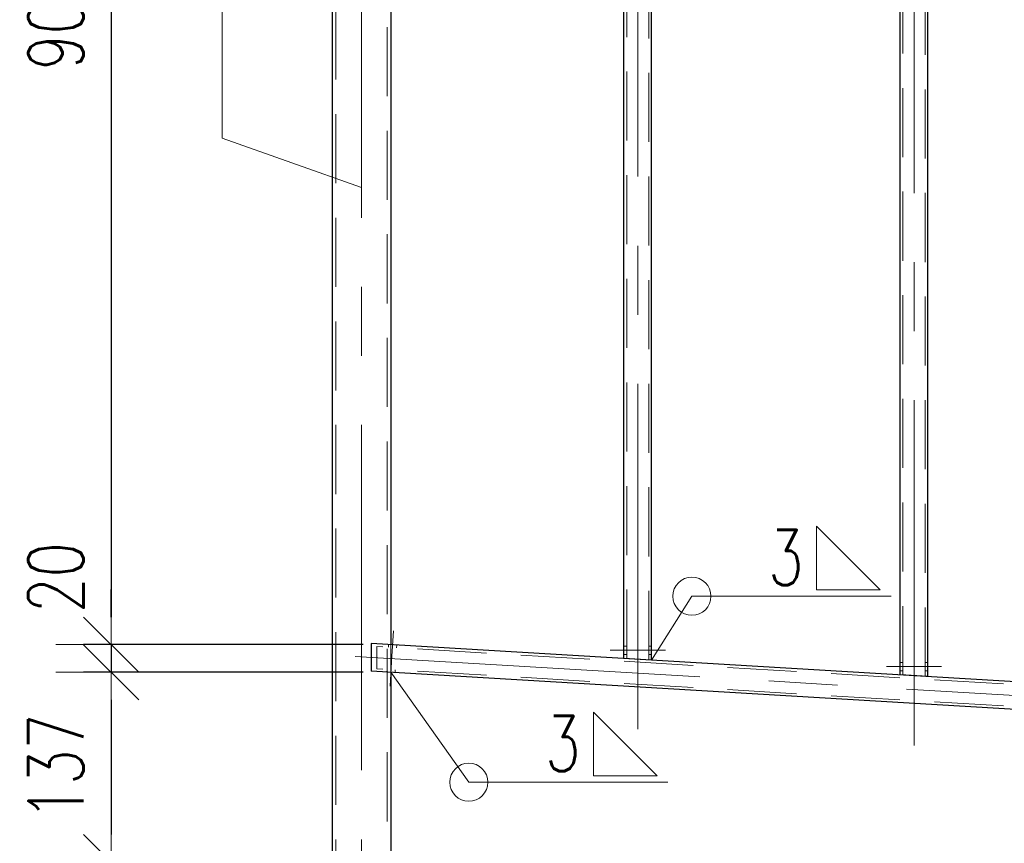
# Model space of a CAD drawing. Header units: millimetres. Extents: x -845 to -83, y 8759 to 9255.
# Tile 92 of 119: x -654 to -618, y 9053 to 9083. Entities that reach past the tile are written whole.
import ezdxf

# ---------------------------------------------------------------- set-up
doc = ezdxf.new("R2010")
doc.units = ezdxf.units.MM
doc.header["$LTSCALE"] = 10
doc.linetypes.add('HIDDEN', pattern=[0.375, 0.25, -0.125])
doc.linetypes.add('MITTE', pattern=[2, 1.25, -0.25, 0.25, -0.25])
doc.layers.get('Defpoints').update_dxf_attribs({"color": 1})
for name, color, linetype, lineweight in [('PS_DIM', 4, 'Continuous', 13), ('PS_Hidden', 2, 'HIDDEN', 9), ('PS_Mid', 5, 'MITTE', 15), ('PS_Pos', 1, 'Continuous', 15), ('PS_Shape', 161, 'Continuous', 30), ('PS_SOLID', 7, 'Continuous', 30), ('PS_Weld', 1, 'Continuous', 9)]:
    doc.layers.add(name, color=color, linetype=linetype, lineweight=lineweight)
doc.styles.add('simplex', font='simplex.shx', dxfattribs={"width": 0.75})
doc.dimstyles.new('1_20_PRZ', dxfattribs={"dimtxt": 2, "dimasz": 1, "dimexe": 2, "dimexo": 5, "dimgap": 1, "dimtad": 1, "dimdec": 0, "dimlfac": 20, "dimtxsty": 'simplex', "dimblk": 'dimznak', "dimcen": 2, "dimse1": 1, "dimse2": 1, "dimclrd": 256, "dimclrt": 4, "dimadec": 1, "dimazin": 0, "dimtfac": 1, "dimtdec": 0, "dimtix": 1, "dimtmove": 2, "dimatfit": 3, "dimldrblk": 'dim-grot', "dimfxl": 1, "dimarcsym": 0})
doc.dimstyles.new('1_20_SC', dxfattribs={"dimtxt": 2, "dimasz": 1, "dimexe": 1, "dimexo": 1, "dimgap": 1, "dimtad": 1, "dimdec": 0, "dimlfac": 20, "dimtxsty": 'simplex', "dimblk": 'dimznak', "dimcen": 2, "dimclrd": 256, "dimclre": 256, "dimclrt": 4, "dimadec": 1, "dimazin": 0, "dimtfac": 1, "dimtdec": 0, "dimtix": 1, "dimtmove": 2, "dimatfit": 3, "dimldrblk": 'dim-grot', "dimfxl": 1, "dimarcsym": 0})

# ---------------------------------------------------------------- blocks, each defined once
blk = doc.blocks.new('dimznak')
at = {"color": 0}
for points in [[(0, 2), (0, -2)], [(-2, 0), (2, 0)]]:
    blk.add_lwpolyline(points, dxfattribs=at)
at = {"color": 2}
blk.add_lwpolyline([(1, 1), (-1, -1)], dxfattribs=at)
blk = doc.blocks.new('*D58')
at = {"layer": 'Defpoints', "color": 0, "transparency": 16777216}
for p in [(-642.283, 9106.066), (-650.283, 9060.613), (-640.163, 9060.613)]:
    blk.add_point(p, dxfattribs=at)
at = {"layer": 'PS_DIM', "lineweight": -2, "transparency": 16777216}
for p, q in [((-643.283, 9106.066), (-651.283, 9106.066)), ((-650.283, 9105.066), (-650.283, 9061.613)), ((-641.163, 9060.613), (-651.283, 9060.613))]:
    blk.add_line(p, q, dxfattribs=at)
for p, rotation in [((-650.283, 9106.066), 90), ((-650.283, 9060.613), 270)]:
    blk.add_blockref('dimznak', p, dxfattribs=dict(at, rotation=rotation))
at = {"layer": 'PS_DIM', "color": 4, "transparency": 16777216, "insert": (-652.283, 9083.34), "char_height": 2, "attachment_point": 5, "rotation": 90, "style": 'simplex'}
blk.add_mtext('909', dxfattribs=at)
blk = doc.blocks.new('dim-grot')
blk.add_hatch(color=256).paths.add_polyline_path([(0, 0), (-2, 0.5), (-2, -0.5)])
blk.add_lwpolyline([(0, 0), (-2, 0.5), (-2, -0.5), (0, 0)])
blk = doc.blocks.new('*D59')
at = {"layer": 'Defpoints', "color": 0, "transparency": 16777216}
for p in [(-640.163, 9060.613), (-650.283, 9059.612), (-640.163, 9059.612)]:
    blk.add_point(p, dxfattribs=at)
at = {"layer": 'PS_DIM', "lineweight": -2, "transparency": 16777216}
for p, q in [((-650.283, 9061.613), (-650.283, 9062.613)), ((-641.163, 9060.613), (-651.283, 9060.613)), ((-650.283, 9060.613), (-650.283, 9059.612)), ((-641.163, 9059.612), (-651.283, 9059.612)), ((-650.283, 9058.612), (-650.283, 9057.612))]:
    blk.add_line(p, q, dxfattribs=at)
for p, rotation in [((-650.283, 9060.613), 270), ((-650.283, 9059.612), 90)]:
    blk.add_blockref('dimznak', p, dxfattribs=dict(at, rotation=rotation))
at = {"layer": 'PS_DIM', "color": 4, "transparency": 16777216, "insert": (-652.283, 9063.042), "char_height": 2, "attachment_point": 5, "rotation": 90, "style": 'simplex'}
blk.add_mtext('20', dxfattribs=at)
blk = doc.blocks.new('*D60')
at = {"layer": 'Defpoints', "color": 0, "transparency": 16777216}
for p in [(-640.163, 9059.612), (-650.283, 9052.746), (-641.822, 9052.746)]:
    blk.add_point(p, dxfattribs=at)
at = {"layer": 'PS_DIM', "lineweight": -2, "transparency": 16777216}
for p, q in [((-641.163, 9059.612), (-651.283, 9059.612)), ((-650.283, 9058.612), (-650.283, 9053.746)), ((-642.822, 9052.746), (-651.283, 9052.746))]:
    blk.add_line(p, q, dxfattribs=at)
for p, rotation in [((-650.283, 9059.612), 90), ((-650.283, 9052.746), 270)]:
    blk.add_blockref('dimznak', p, dxfattribs=dict(at, rotation=rotation))
at = {"layer": 'PS_DIM', "color": 4, "transparency": 16777216, "insert": (-652.283, 9056.179), "char_height": 2, "attachment_point": 5, "rotation": 90, "style": 'simplex'}
blk.add_mtext('137', dxfattribs=at)
blk = doc.blocks.new('*D61')
at = {"layer": 'Defpoints', "color": 0, "transparency": 16777216}
for p in [(-641.822, 9052.746), (-650.283, 9048.246), (-641.822, 9048.246)]:
    blk.add_point(p, dxfattribs=at)
at = {"layer": 'PS_DIM', "lineweight": -2, "transparency": 16777216}
for p, q in [((-642.822, 9052.746), (-651.283, 9052.746)), ((-650.283, 9051.746), (-650.283, 9049.246)), ((-642.822, 9048.246), (-651.283, 9048.246))]:
    blk.add_line(p, q, dxfattribs=at)
for p, rotation in [((-650.283, 9052.746), 90), ((-650.283, 9048.246), 270)]:
    blk.add_blockref('dimznak', p, dxfattribs=dict(at, rotation=rotation))
at = {"layer": 'PS_DIM', "color": 4, "transparency": 16777216, "insert": (-652.283, 9050.496), "char_height": 2, "attachment_point": 5, "rotation": 90, "style": 'simplex'}
blk.add_mtext('90', dxfattribs=at)
blk = doc.blocks.new('*D68')
at = {"layer": 'Defpoints', "color": 0, "transparency": 16777216}
for p in [(-638.618, 9109.52), (-465.818, 9109.52), (-498.223, 9039.429)]:
    blk.add_point(p, dxfattribs=at)
at = {"layer": 'PS_DIM', "lineweight": -2, "transparency": 16777216}
blk.add_line((-465.818, 9040.429), (-465.818, 9108.52), dxfattribs=at)
for p, rotation in [((-465.818, 9109.52), 90), ((-465.818, 9039.429), 270)]:
    blk.add_blockref('dimznak', p, dxfattribs=dict(at, rotation=rotation))
at = {"layer": 'PS_DIM', "color": 4, "transparency": 16777216, "insert": (-467.818, 9074.475), "char_height": 2, "attachment_point": 5, "rotation": 90, "style": 'simplex'}
blk.add_mtext('1402', dxfattribs=at)
blk = doc.blocks.new('*D90')
at = {"layer": 'Defpoints', "color": 0, "transparency": 16777216}
for p in [(-479.63, 9079.723), (-642.283, 9050.353), (-479.63, 9021.702)]:
    blk.add_point(p, dxfattribs=at)
at = {"layer": 'PS_DIM', "lineweight": -2, "transparency": 16777216}
blk.add_line((-641.283, 9021.702), (-480.63, 9021.702), dxfattribs=at)
at = {"layer": 'PS_DIM', "lineweight": -2, "transparency": 16777216, "rotation": 180}
blk.add_blockref('dimznak', (-642.283, 9021.702), dxfattribs=at)
at = {"layer": 'PS_DIM', "lineweight": -2, "transparency": 16777216}
blk.add_blockref('dimznak', (-479.63, 9021.702), dxfattribs=at)
at = {"layer": 'PS_DIM', "color": 4, "transparency": 16777216, "insert": (-560.957, 9023.702), "char_height": 2, "attachment_point": 5, "style": 'simplex'}
blk.add_mtext('3253', dxfattribs=at)
blk = doc.blocks.new('*X603')
at = {"layer": 'PS_Hidden', "color": 2, "linetype": 'HIDDEN'}
for p, q in [((-631.623, 9060.106), (-631.623, 9107.481)), ((-630.823, 9060.058), (-630.823, 9107.434)), ((-621.623, 9059.512), (-621.623, 9106.887)), ((-620.823, 9059.464), (-620.823, 9106.84)), ((-642.153, 9106.066), (-642.153, 9048.246)), ((-640.293, 9105.466), (-640.293, 9048.246)), ((-591.783, 9057.639), (-640.663, 9060.543)), ((-640.663, 9059.741), (-640.663, 9060.543)), ((-640.245, 9060.618), (-640.251, 9060.518)), ((-640.163, 9060.613), (-640.163, 9059.612)), ((-640.163, 9060.513), (-640.163, 9060.613)), ((-639.946, 9060.6), (-639.952, 9060.501)), ((-631.623, 9060.562), (-631.723, 9060.562)), ((-630.723, 9060.562), (-630.823, 9060.562)), ((-631.623, 9060.262), (-631.723, 9060.262)), ((-630.723, 9060.262), (-630.823, 9060.262)), ((-591.783, 9056.838), (-640.663, 9059.741)), ((-640.298, 9059.72), (-640.304, 9059.62)), ((-640.163, 9059.612), (-640.163, 9059.712)), ((-639.999, 9059.702), (-640.005, 9059.602)), ((-621.623, 9059.968), (-621.723, 9059.968)), ((-621.623, 9059.668), (-621.723, 9059.668)), ((-620.723, 9059.968), (-620.823, 9059.968)), ((-620.723, 9059.668), (-620.823, 9059.668))]:
    blk.add_line(p, q, dxfattribs=at)
at = {"layer": 'PS_Mid', "color": 5, "linetype": 'MITTE'}
for p, q in [((-631.223, 9057.553), (-631.223, 9110.196)), ((-621.223, 9056.958), (-621.223, 9109.602)), ((-641.223, 9108.566), (-641.223, 9045.746)), ((-640.131, 9060.01), (-640.066, 9061.108)), ((-640.131, 9060.01), (-640.066, 9061.108)), ((-632.223, 9060.412), (-631.123, 9060.412)), ((-632.223, 9060.412), (-631.123, 9060.412)), ((-631.323, 9060.412), (-630.223, 9060.412)), ((-631.323, 9060.412), (-630.223, 9060.412)), ((-589.049, 9057.076), (-643.397, 9060.305)), ((-640.184, 9059.112), (-640.119, 9060.21)), ((-640.184, 9059.112), (-640.119, 9060.21)), ((-622.223, 9059.818), (-621.123, 9059.818)), ((-622.223, 9059.818), (-621.123, 9059.818)), ((-621.323, 9059.818), (-620.223, 9059.818)), ((-621.323, 9059.818), (-620.223, 9059.818))]:
    blk.add_line(p, q, dxfattribs=at)
at = {"layer": 'PS_SOLID', "color": 7, "linetype": 'Continuous'}
for p, q in [((-631.723, 9060.112), (-631.723, 9107.696)), ((-630.723, 9060.053), (-630.723, 9107.637)), ((-621.723, 9059.518), (-621.723, 9107.102)), ((-620.723, 9059.458), (-620.723, 9107.043)), ((-642.283, 9106.066), (-642.283, 9048.246)), ((-640.163, 9105.466), (-640.163, 9060.613)), ((-591.575, 9057.727), (-640.871, 9060.655)), ((-640.871, 9060.655), (-640.871, 9059.654)), ((-630.723, 9060.053), (-631.723, 9060.112)), ((-591.575, 9056.725), (-640.871, 9059.654)), ((-640.163, 9059.612), (-640.163, 9048.246)), ((-620.723, 9059.458), (-621.723, 9059.518))]:
    blk.add_line(p, q, dxfattribs=at)
blk = doc.blocks.new('*X636')
at = {"color": 1}
for p, q in [((-648.371, 9086.049), (-648.371, 9091.728)), ((-644.171, 9086.049), (-644.171, 9091.728)), ((-646.271, 9078.949), (-646.271, 9083.949)), ((-641.223, 9077.156), (-646.271, 9078.949))]:
    blk.add_line(p, q, dxfattribs=at)
for centre, start, end in [((-646.271, 9091.728), 0, 180), ((-646.271, 9086.049), 180, 0)]:
    blk.add_arc(centre, 2.1, start, end, dxfattribs=at)
at = {"color": 30, "style": 'simplex', "width": 0.75}
blk.add_text('576', height=3, rotation=90, dxfattribs=at).set_placement((-644.771, 9086.049))
blk = doc.blocks.new('*X755')
at = {"color": 3}
for p, q in [((-622.448, 9062.597), (-624.748, 9064.897)), ((-624.748, 9064.897), (-624.748, 9062.597)), ((-624.748, 9062.597), (-622.448, 9062.597))]:
    blk.add_line(p, q, dxfattribs=at)
at = {"color": 9}
for p, q in [((-630.723, 9060.053), (-629.263, 9062.367)), ((-629.263, 9062.367), (-622.053, 9062.367))]:
    blk.add_line(p, q, dxfattribs=at)
blk.add_circle((-629.263, 9062.367), 0.69, dxfattribs=at)
at = {"color": 2, "style": 'simplex', "width": 0.75}
blk.add_text('3', height=2, dxfattribs=at).set_placement((-626.503, 9062.767))
blk = doc.blocks.new('*X756')
at = {"color": 9}
for p, q in [((-640.163, 9059.612), (-637.338, 9055.634)), ((-637.338, 9055.634), (-630.128, 9055.634))]:
    blk.add_line(p, q, dxfattribs=at)
at = {"color": 3}
for p, q in [((-630.523, 9055.864), (-632.823, 9058.164)), ((-632.823, 9058.164), (-632.823, 9055.864)), ((-632.823, 9055.864), (-630.523, 9055.864))]:
    blk.add_line(p, q, dxfattribs=at)
at = {"color": 9}
blk.add_circle((-637.338, 9055.634), 0.69, dxfattribs=at)
at = {"color": 2, "style": 'simplex', "width": 0.75}
blk.add_text('3', height=2, dxfattribs=at).set_placement((-634.578, 9056.034))

msp = doc.modelspace()

# ---------------------------------------------------------------- block references
at = {"layer": 'PS_Pos'}
msp.add_blockref('*X636', (0, 0), dxfattribs=at)
at = {"layer": 'PS_Shape', "color": 31}
msp.add_blockref('*X603', (0, 0), dxfattribs=at)
at = {"layer": 'PS_Weld'}
for name in ['*X755', '*X756']:
    msp.add_blockref(name, (0, 0), dxfattribs=at)

# ---------------------------------------------------------------- dimensions: what is measured, and where the dimension line sits
at = {"layer": 'PS_DIM'}
for base, p1, p2, dimstyle, picture, middle in [((-465.818, 9109.52), (-498.223, 9039.429), (-638.618, 9109.52), '1_20_PRZ', '*D68', (-467.818, 9074.475)), ((-650.283, 9060.613), (-642.283, 9106.066), (-640.163, 9060.613), '1_20_SC', '*D58', (-652.283, 9083.34)), ((-650.283, 9052.746), (-640.163, 9059.612), (-641.822, 9052.746), '1_20_SC', '*D60', (-652.283, 9056.179)), ((-650.283, 9048.246), (-641.822, 9052.746), (-641.822, 9048.246), '1_20_SC', '*D61', (-652.283, 9050.496))]:
    dim = msp.add_linear_dim(base=base, p1=p1, p2=p2, angle=90, dimstyle=dimstyle, dxfattribs=at)
    dim.commit()
    dim.dimension.update_dxf_attribs({"geometry": picture, "text_midpoint": middle})
dim = msp.add_linear_dim(base=(-479.63, 9021.702), p1=(-642.283, 9050.353), p2=(-479.63, 9079.723), dimstyle='1_20_PRZ', dxfattribs=at)
dim.commit()
dim.dimension.update_dxf_attribs({"geometry": '*D90', "text_midpoint": (-560.957, 9023.702)})
dim = msp.add_linear_dim(base=(-650.283, 9059.612), p1=(-640.163, 9060.613), p2=(-640.163, 9059.612), angle=90, dimstyle='1_20_SC', dxfattribs=at)
dim.commit()
dim.dimension.update_dxf_attribs({"geometry": '*D59', "text_midpoint": (-652.283, 9063.042), "dimtype": 128})

doc.saveas('drawing.dxf')
